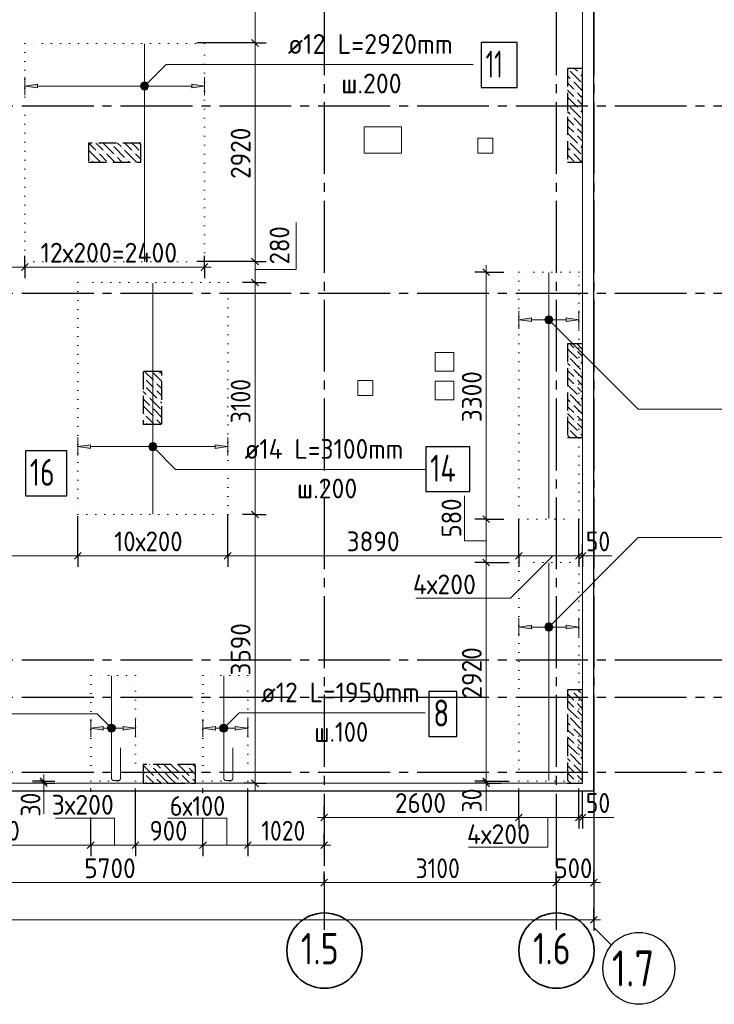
# Model space of a CAD drawing. Header units: millimetres. Extents: x 0 to 50400, y -244 to 35640.
# Tile 9 of 14: x 26147 to 35426, y 7360 to 20513. Entities that reach past the tile are written whole.
import ezdxf

# ---------------------------------------------------------------- set-up
doc = ezdxf.new("R2010")
doc.units = ezdxf.units.MM
for name, pattern in [('______2', [324, 240, -84]), ('______5', [1320, 960, -120, 120, -120]), ('______9', [120, 0, -120])]:
    doc.linetypes.add(name, pattern=pattern)
for name, color, linetype, lineweight in [('Standard', 7, 'Continuous', 25), ('ЖБ Перекрытие верхний уровень', 7, 'Continuous', 35), ('ЖБ Пилон', 7, 'Continuous', 35), ('Общий01', 7, 'Continuous', 13), ('Позиционная метка номер позиции', 7, 'Continuous', 13), ('Размерная линия_ общее', 7, 'Continuous', 13), ('Тени', 7, 'Continuous', 13)]:
    doc.layers.add(name, color=color, linetype=linetype, lineweight=lineweight)
doc.layers.add('Оси', color=7, linetype='______5', true_color=0x656565)
doc.styles.add('ISOCPEUR', font='txt')

msp = doc.modelspace()

# ---------------------------------------------------------------- hatches: boundary and pattern name
at = {"linetype": 'Continuous', "lineweight": 13, "transparency": 33554687}
for points in [[(26383, 19603), (26215, 19627), (26383, 19651)], [(32983, 16481), (32815, 16505), (32983, 16529)], [(27093, 14786), (26925, 14810), (27093, 14834)], [(32983, 12376), (32815, 12400), (32983, 12424)], [(27263, 11024), (27095, 11048), (27263, 11072)], [(28763, 11024), (28595, 11048), (28763, 11072)]]:
    msp.add_hatch(color=7, dxfattribs=at).paths.add_polyline_path(points, flags=16)
for points in [[(28447, 19603), (28615, 19627), (28447, 19651)], [(33447, 16481), (33615, 16505), (33447, 16529)], [(28757, 14786), (28925, 14810), (28757, 14834)], [(33447, 12376), (33615, 12400), (33447, 12424)], [(27527, 11024), (27695, 11048), (27527, 11072)], [(29027, 11024), (29195, 11048), (29027, 11072)]]:
    msp.add_hatch(color=7, dxfattribs=at).paths.add_polyline_path(points)
at = {"layer": 'ЖБ Пилон', "linetype": 'Continuous', "lineweight": -3, "transparency": 33554687}
for points in [[(33471, 19849), (33476, 19854), (33480, 19849), (33476, 19845)], [(33471, 19849), (33476, 19854), (33480, 19849), (33476, 19845)], [(33615, 19801), (33620, 19806), (33624, 19801), (33620, 19796)], [(33615, 19801), (33620, 19806), (33624, 19801), (33620, 19796)], [(33519, 19705), (33524, 19710), (33528, 19705), (33524, 19701)], [(33519, 19705), (33524, 19710), (33528, 19705), (33524, 19701)], [(33663, 19657), (33665, 19659), (33665, 19655)], [(33663, 19657), (33665, 19659), (33665, 19655)], [(33567, 19561), (33572, 19566), (33576, 19561), (33572, 19556)], [(33567, 19561), (33572, 19566), (33576, 19561), (33572, 19556)], [(33567, 19465), (33572, 19470), (33576, 19465), (33572, 19461)], [(33567, 19465), (33572, 19470), (33576, 19465), (33572, 19461)], [(33471, 19369), (33476, 19374), (33480, 19369), (33476, 19365)], [(33471, 19369), (33476, 19374), (33480, 19369), (33476, 19365)], [(33519, 19225), (33524, 19230), (33528, 19225), (33524, 19221)], [(33519, 19225), (33524, 19230), (33528, 19225), (33524, 19221)], [(33615, 19321), (33620, 19326), (33624, 19321), (33620, 19316)], [(33615, 19321), (33620, 19326), (33624, 19321), (33620, 19316)], [(33567, 19081), (33572, 19086), (33576, 19081), (33572, 19076)], [(33567, 19081), (33572, 19086), (33576, 19081), (33572, 19076)], [(33663, 19177), (33665, 19179), (33665, 19175)], [(33663, 19177), (33665, 19179), (33665, 19175)], [(33567, 18985), (33572, 18990), (33576, 18985), (33572, 18981)], [(33567, 18985), (33572, 18990), (33576, 18985), (33572, 18981)], [(27375, 18841), (27380, 18846), (27384, 18841), (27380, 18836)], [(33471, 18889), (33476, 18894), (33480, 18889), (33476, 18885)], [(33471, 18889), (33476, 18894), (33480, 18889), (33476, 18885)], [(33615, 18841), (33620, 18846), (33624, 18841), (33620, 18836)], [(33615, 18841), (33620, 18846), (33624, 18841), (33620, 18836)], [(27183, 18745), (27188, 18750), (27192, 18745), (27188, 18741)], [(27279, 18745), (27284, 18750), (27288, 18745), (27284, 18741)], [(27423, 18697), (27428, 18702), (27432, 18697), (27428, 18692)], [(27519, 18793), (27524, 18798), (27528, 18793), (27524, 18788)], [(27663, 18745), (27668, 18750), (27672, 18745), (27668, 18741)], [(27759, 18745), (27764, 18750), (27765, 18749), (27765, 18742), (27764, 18741)], [(33519, 18745), (33524, 18750), (33528, 18745), (33524, 18741)], [(33519, 18745), (33524, 18750), (33528, 18745), (33524, 18741)], [(33663, 18697), (33665, 18699), (33665, 18695)], [(33663, 18697), (33665, 18699), (33665, 18695)], [(27087, 18649), (27092, 18654), (27096, 18649), (27092, 18645)], [(27567, 18649), (27572, 18654), (27576, 18649), (27572, 18645)], [(33567, 16105), (33572, 16110), (33576, 16105), (33572, 16101)], [(33567, 16105), (33572, 16110), (33576, 16105), (33572, 16101)], [(33471, 16009), (33476, 16014), (33480, 16009), (33476, 16005)], [(33471, 16009), (33476, 16014), (33480, 16009), (33476, 16005)], [(33615, 15961), (33620, 15966), (33624, 15961), (33620, 15956)], [(33615, 15961), (33620, 15966), (33624, 15961), (33620, 15956)], [(33519, 15865), (33524, 15870), (33528, 15865), (33524, 15861)], [(33519, 15865), (33524, 15870), (33528, 15865), (33524, 15861)], [(33663, 15817), (33665, 15819), (33665, 15815)], [(33663, 15817), (33665, 15819), (33665, 15815)], [(27807, 15721), (27812, 15726), (27816, 15721), (27812, 15716)], [(27951, 15673), (27956, 15678), (27960, 15673), (27956, 15668)], [(33567, 15721), (33572, 15726), (33576, 15721), (33572, 15716)], [(33567, 15721), (33572, 15726), (33576, 15721), (33572, 15716)], [(27807, 15625), (27812, 15630), (27816, 15625), (27812, 15621)], [(27951, 15577), (27956, 15582), (27960, 15577), (27956, 15572)], [(33471, 15529), (33476, 15534), (33480, 15529), (33476, 15525)], [(33471, 15529), (33476, 15534), (33480, 15529), (33476, 15525)], [(33567, 15625), (33572, 15630), (33576, 15625), (33572, 15621)], [(33567, 15625), (33572, 15630), (33576, 15625), (33572, 15621)], [(27855, 15481), (27860, 15486), (27864, 15481), (27860, 15476)], [(27999, 15433), (28004, 15438), (28008, 15433), (28004, 15428)], [(33519, 15385), (33524, 15390), (33528, 15385), (33524, 15381)], [(33519, 15385), (33524, 15390), (33528, 15385), (33524, 15381)], [(33615, 15481), (33620, 15486), (33624, 15481), (33620, 15476)], [(33615, 15481), (33620, 15486), (33624, 15481), (33620, 15476)], [(27903, 15337), (27908, 15342), (27912, 15337), (27908, 15332)], [(33663, 15337), (33665, 15339), (33665, 15335)], [(33663, 15337), (33665, 15339), (33665, 15335)], [(27807, 15241), (27812, 15246), (27816, 15241), (27812, 15236)], [(27807, 15145), (27812, 15150), (27816, 15145), (27812, 15141)], [(27951, 15193), (27956, 15198), (27960, 15193), (27956, 15188)], [(33567, 15241), (33572, 15246), (33576, 15241), (33572, 15236)], [(33567, 15241), (33572, 15246), (33576, 15241), (33572, 15236)], [(33567, 15145), (33572, 15150), (33576, 15145), (33572, 15141)], [(33567, 15145), (33572, 15150), (33576, 15145), (33572, 15141)], [(33471, 15049), (33476, 15054), (33480, 15049), (33476, 15045)], [(33471, 15049), (33476, 15054), (33480, 15049), (33476, 15045)], [(33615, 15001), (33620, 15006), (33624, 15001), (33620, 14996)], [(33615, 15001), (33620, 15006), (33624, 15001), (33620, 14996)], [(33519, 11545), (33524, 11550), (33528, 11545), (33524, 11540)], [(33519, 11545), (33524, 11550), (33528, 11545), (33524, 11540)], [(33663, 11497), (33665, 11499), (33665, 11495)], [(33663, 11497), (33665, 11499), (33665, 11495)], [(33567, 11401), (33572, 11406), (33576, 11401), (33572, 11396)], [(33567, 11401), (33572, 11406), (33576, 11401), (33572, 11396)], [(33471, 11209), (33476, 11214), (33480, 11209), (33476, 11205)], [(33471, 11209), (33476, 11214), (33480, 11209), (33476, 11205)], [(33567, 11305), (33572, 11310), (33576, 11305), (33572, 11300)], [(33567, 11305), (33572, 11310), (33576, 11305), (33572, 11300)], [(33519, 11065), (33524, 11070), (33528, 11065), (33524, 11060)], [(33519, 11065), (33524, 11070), (33528, 11065), (33524, 11060)], [(33615, 11161), (33620, 11166), (33624, 11161), (33620, 11156)], [(33615, 11161), (33620, 11166), (33624, 11161), (33620, 11156)], [(33567, 10921), (33572, 10926), (33576, 10921), (33572, 10916)], [(33567, 10921), (33572, 10926), (33576, 10921), (33572, 10916)], [(33663, 11017), (33665, 11019), (33665, 11015)], [(33663, 11017), (33665, 11019), (33665, 11015)], [(33567, 10825), (33572, 10830), (33576, 10825), (33572, 10820)], [(33567, 10825), (33572, 10830), (33576, 10825), (33572, 10820)], [(33471, 10729), (33476, 10734), (33480, 10729), (33476, 10725)], [(33471, 10729), (33476, 10734), (33480, 10729), (33476, 10725)], [(33615, 10681), (33620, 10686), (33624, 10681), (33620, 10676)], [(33615, 10681), (33620, 10686), (33624, 10681), (33620, 10676)], [(27903, 10537), (27908, 10542), (27912, 10537), (27908, 10532)], [(28383, 10537), (28388, 10542), (28392, 10537), (28388, 10532)], [(33519, 10585), (33524, 10590), (33528, 10585), (33524, 10580)], [(33519, 10585), (33524, 10590), (33528, 10585), (33524, 10580)], [(33663, 10537), (33665, 10539), (33665, 10535)], [(33663, 10537), (33665, 10539), (33665, 10535)], [(27807, 10441), (27812, 10446), (27816, 10441), (27812, 10436)], [(27951, 10393), (27956, 10398), (27960, 10393), (27956, 10388)], [(28047, 10489), (28052, 10494), (28056, 10489), (28052, 10485)], [(28287, 10441), (28292, 10446), (28296, 10441), (28292, 10436)], [(28431, 10393), (28436, 10398), (28440, 10393), (28436, 10388)], [(33567, 10441), (33572, 10446), (33576, 10441), (33572, 10436)], [(33567, 10441), (33572, 10446), (33576, 10441), (33572, 10436)], [(27807, 10345), (27812, 10350), (27816, 10345), (27812, 10340)], [(28287, 10345), (28292, 10350), (28296, 10345), (28292, 10340)], [(33567, 10345), (33572, 10350), (33576, 10345), (33572, 10340)], [(33567, 10345), (33572, 10350), (33576, 10345), (33572, 10340)]]:
    msp.add_hatch(color=7, dxfattribs=at).paths.add_polyline_path(points, flags=16)
at = {"layer": 'Позиционная метка номер позиции', "linetype": 'Continuous', "lineweight": 13, "transparency": 33554687}
for points in [[(27763, 19640), (27853, 19588), (27777, 19665)], [(27763, 19613), (27829, 19575), (27763, 19640)], [(27763, 19640), (27829, 19575), (27853, 19588)], [(27801, 19575), (27763, 19613), (27777, 19588)], [(27763, 19613), (27801, 19575), (27829, 19575)], [(27777, 19665), (27867, 19613), (27801, 19678)], [(27777, 19665), (27853, 19588), (27867, 19613)], [(27801, 19678), (27867, 19613), (27867, 19640)], [(27801, 19678), (27867, 19640), (27829, 19678)], [(27829, 19678), (27867, 19640), (27853, 19665)], [(33163, 16519), (33201, 16557), (33177, 16543)], [(33201, 16557), (33163, 16519), (33163, 16491)], [(33201, 16557), (33163, 16491), (33229, 16557)], [(33229, 16557), (33163, 16491), (33177, 16467)], [(33229, 16557), (33177, 16467), (33253, 16543)], [(33253, 16543), (33177, 16467), (33201, 16453)], [(33253, 16543), (33201, 16453), (33267, 16519)], [(33267, 16519), (33201, 16453), (33229, 16453)], [(33267, 16519), (33229, 16453), (33267, 16491)], [(33267, 16491), (33229, 16453), (33253, 16467)], [(27873, 14824), (27911, 14862), (27887, 14848)], [(27911, 14862), (27873, 14824), (27873, 14797)], [(27911, 14862), (27873, 14797), (27939, 14862)], [(27939, 14862), (27873, 14797), (27887, 14772)], [(27939, 14862), (27887, 14772), (27963, 14848)], [(27963, 14848), (27887, 14772), (27911, 14758)], [(27963, 14848), (27911, 14758), (27977, 14824)], [(27977, 14824), (27911, 14758), (27939, 14758)], [(27977, 14824), (27939, 14758), (27977, 14797)], [(27977, 14797), (27939, 14758), (27963, 14772)], [(33163, 12414), (33253, 12362), (33177, 12438)], [(33163, 12386), (33229, 12348), (33163, 12414)], [(33163, 12414), (33229, 12348), (33253, 12362)], [(33201, 12348), (33163, 12386), (33177, 12362)], [(33163, 12386), (33201, 12348), (33229, 12348)], [(33177, 12438), (33267, 12386), (33201, 12452)], [(33177, 12438), (33253, 12362), (33267, 12386)], [(33201, 12452), (33267, 12386), (33267, 12414)], [(33201, 12452), (33267, 12414), (33229, 12452)], [(33229, 12452), (33267, 12414), (33253, 12438)], [(27334, 11010), (27386, 11100), (27320, 11034)], [(27320, 11034), (27386, 11100), (27358, 11100)], [(27320, 11034), (27358, 11100), (27320, 11061)], [(27320, 11061), (27358, 11100), (27334, 11086)], [(27334, 11010), (27386, 11100), (27320, 11034)], [(27320, 11034), (27386, 11100), (27358, 11100)], [(27320, 11034), (27358, 11100), (27320, 11061)], [(27320, 11061), (27358, 11100), (27334, 11086)], [(27334, 11010), (27410, 11086), (27386, 11100)], [(27334, 11010), (27410, 11086), (27386, 11100)], [(27358, 10996), (27410, 11086), (27334, 11010)], [(27358, 10996), (27410, 11086), (27334, 11010)], [(27358, 10996), (27424, 11061), (27410, 11086)], [(27358, 10996), (27424, 11061), (27410, 11086)], [(27386, 10996), (27424, 11061), (27358, 10996)], [(27386, 10996), (27424, 11061), (27358, 10996)], [(27386, 10996), (27424, 11034), (27424, 11061)], [(27386, 10996), (27424, 11034), (27424, 11061)], [(28820, 11061), (28910, 11010), (28834, 11086)], [(28820, 11034), (28886, 10996), (28820, 11061)], [(28820, 11061), (28886, 10996), (28910, 11010)], [(28834, 11086), (28924, 11034), (28858, 11100)], [(28834, 11086), (28910, 11010), (28924, 11034)], [(28858, 11100), (28924, 11034), (28924, 11061)], [(28858, 11100), (28924, 11061), (28886, 11100)], [(28886, 11100), (28924, 11061), (28910, 11086)], [(27424, 11034), (27386, 10996), (27410, 11010)], [(27424, 11034), (27386, 10996), (27410, 11010)], [(28858, 10996), (28820, 11034), (28834, 11010)], [(28820, 11034), (28858, 10996), (28886, 10996)]]:
    msp.add_hatch(color=7, dxfattribs=at).paths.add_polyline_path(points)

# ---------------------------------------------------------------- linework, layer by layer
at = {"color": 7, "linetype": 'Continuous', "lineweight": 18, "transparency": 33554687}
for p, q in [((27815, 20191), (27815, 17283)), ((33215, 17136), (33215, 13848)), ((27925, 16995), (27925, 13909)), ((33215, 10348), (33215, 13256))]:
    msp.add_line(p, q, dxfattribs=at)
at = {"color": 251, "linetype": 'Continuous', "lineweight": 13, "true_color": 0x494949, "transparency": 33554687}
for p, q in [((26215, 19627), (26215, 19747)), ((28615, 19627), (28615, 19747)), ((26215, 19627), (26383, 19651)), ((26383, 19603), (26215, 19627)), ((26215, 19627), (26215, 19507)), ((26215, 19627), (26215, 19627)), ((26383, 19651), (26383, 19603)), ((26383, 19627), (28447, 19627)), ((28615, 19627), (28447, 19651)), ((28447, 19651), (28447, 19603)), ((28447, 19603), (28615, 19627)), ((28615, 19627), (28615, 19507)), ((28615, 19627), (28615, 19627)), ((32815, 16505), (32815, 16625)), ((33615, 16505), (33615, 16625)), ((32815, 16505), (32983, 16529)), ((32983, 16481), (32815, 16505)), ((32815, 16505), (32815, 16385)), ((32815, 16505), (32815, 16505)), ((32983, 16529), (32983, 16481)), ((32983, 16505), (33447, 16505)), ((33615, 16505), (33447, 16529)), ((33447, 16529), (33447, 16481)), ((33447, 16481), (33615, 16505)), ((33615, 16505), (33615, 16385)), ((33615, 16505), (33615, 16505)), ((26925, 14810), (26925, 14930)), ((28925, 14810), (28925, 14930)), ((26925, 14810), (27093, 14834)), ((27093, 14786), (26925, 14810)), ((26925, 14810), (26925, 14690)), ((26925, 14810), (26925, 14810)), ((27093, 14834), (27093, 14786)), ((27093, 14810), (28757, 14810)), ((28925, 14810), (28757, 14834)), ((28757, 14834), (28757, 14786)), ((28757, 14786), (28925, 14810)), ((28925, 14810), (28925, 14690)), ((28925, 14810), (28925, 14810)), ((32815, 12400), (32815, 12520)), ((33615, 12400), (33615, 12520)), ((32815, 12400), (32983, 12424)), ((32983, 12376), (32815, 12400)), ((32815, 12400), (32815, 12280)), ((32815, 12400), (32815, 12400)), ((32983, 12424), (32983, 12376)), ((32983, 12400), (33447, 12400)), ((33615, 12400), (33447, 12424)), ((33447, 12424), (33447, 12376)), ((33447, 12376), (33615, 12400)), ((33615, 12400), (33615, 12280)), ((33615, 12400), (33615, 12400)), ((27095, 11048), (27095, 11168)), ((27095, 11048), (27263, 11072)), ((27263, 11072), (27263, 11024)), ((27695, 11048), (27527, 11072)), ((27527, 11072), (27527, 11024)), ((27695, 11048), (27695, 11168)), ((28595, 11048), (28595, 11168)), ((28595, 11048), (28763, 11072)), ((28763, 11072), (28763, 11024)), ((29195, 11048), (29027, 11072)), ((29027, 11072), (29027, 11024)), ((29195, 11048), (29195, 11168)), ((27263, 11024), (27095, 11048)), ((27095, 11048), (27095, 10928)), ((27095, 11048), (27095, 11048)), ((27263, 11048), (27527, 11048)), ((27527, 11024), (27695, 11048)), ((27695, 11048), (27695, 10928)), ((27695, 11048), (27695, 11048)), ((28763, 11024), (28595, 11048)), ((28595, 11048), (28595, 10928)), ((28595, 11048), (28595, 11048)), ((28763, 11048), (29027, 11048)), ((29027, 11024), (29195, 11048)), ((29195, 11048), (29195, 10928)), ((29195, 11048), (29195, 11048))]:
    msp.add_line(p, q, dxfattribs=at)
at = {"color": 7, "linetype": 'Continuous', "lineweight": 25, "transparency": 33554687}
for points in [[(32312, 19607), (32792, 19607), (32792, 20207), (32312, 20207), (32312, 19607)], [(26223, 14154), (26775, 14154), (26775, 14754), (26223, 14754), (26223, 14154)], [(31570, 14209), (32158, 14209), (32158, 14809), (31570, 14809), (31570, 14209)], [(31612, 10938), (31984, 10938), (31984, 11538), (31612, 11538), (31612, 10938)]]:
    msp.add_lwpolyline(points, dxfattribs=at)
at = {"color": 7, "linetype": 'Continuous', "lineweight": 18, "transparency": 33554687}
for points in [[(27495, 10786), (27495, 10383), (27494, 10376), (27492, 10370), (27489, 10364), (27485, 10359), (27480, 10355), (27474, 10351), (27467, 10349), (27461, 10348), (27407, 10348), (27400, 10349), (27394, 10351), (27388, 10355), (27383, 10359), (27379, 10364), (27375, 10370), (27373, 10376), (27372, 10383), (27372, 11747)], [(28995, 10786), (28995, 10383), (28994, 10376), (28992, 10370), (28989, 10364), (28985, 10359), (28980, 10355), (28974, 10351), (28967, 10349), (28961, 10348), (28907, 10348), (28900, 10349), (28894, 10351), (28888, 10355), (28883, 10359), (28879, 10364), (28875, 10370), (28873, 10376), (28872, 10383), (28872, 11747)]]:
    msp.add_lwpolyline(points, dxfattribs=at)
at = {"layer": 'Standard', "color": 254, "linetype": 'Continuous', "lineweight": -3, "true_color": 0xc4c4ff, "transparency": 33554687}
msp.add_lwpolyline([(8915, 10212), (33818, 10212), (33818, 32712), (8915, 32712), (8915, 10212)], dxfattribs=at)
at = {"layer": 'ЖБ Перекрытие верхний уровень', "color": 7, "linetype": 'Continuous', "lineweight": 18, "transparency": 33554687}
for p, q in [((33665, 10312), (33665, 22312)), ((31249, 19082), (30749, 19082)), ((30749, 19082), (30749, 18732)), ((31249, 18732), (31249, 19082)), ((32465, 18932), (32265, 18932)), ((32265, 18932), (32265, 18732)), ((32465, 18732), (32465, 18932)), ((30749, 18732), (31249, 18732)), ((32265, 18732), (32465, 18732)), ((31948, 16069), (31698, 16069)), ((31698, 16069), (31698, 15819)), ((31948, 15819), (31948, 16069)), ((31698, 15819), (31948, 15819)), ((30865, 15692), (30665, 15692)), ((30665, 15692), (30665, 15492)), ((30865, 15492), (30865, 15692)), ((31948, 15685), (31698, 15685)), ((31698, 15685), (31698, 15435)), ((31948, 15435), (31948, 15685)), ((30665, 15492), (30865, 15492)), ((31698, 15435), (31948, 15435)), ((15765, 10312), (33665, 10312))]:
    msp.add_line(p, q, dxfattribs=at)
at = {"layer": 'ЖБ Пилон', "color": 253, "linetype": '______2', "lineweight": -3, "true_color": 0xa0a0a0, "transparency": 33554687}
for p, q in [((33665, 19862), (33465, 19862)), ((33465, 19862), (33465, 18612)), ((33665, 19862), (33465, 19862)), ((33465, 19862), (33465, 18612)), ((33665, 18612), (33665, 19862)), ((33665, 18612), (33665, 19862)), ((27765, 18862), (27065, 18862)), ((27065, 18862), (27065, 18612)), ((27765, 18612), (27765, 18862)), ((27065, 18612), (27765, 18612)), ((33465, 18612), (33665, 18612)), ((33465, 18612), (33665, 18612)), ((33665, 16182), (33465, 16182)), ((33465, 16182), (33465, 14932)), ((33665, 16182), (33465, 16182)), ((33465, 16182), (33465, 14932)), ((33665, 14932), (33665, 16182)), ((33665, 14932), (33665, 16182)), ((28045, 15812), (27795, 15812)), ((27795, 15812), (27795, 15112)), ((28045, 15112), (28045, 15812)), ((27795, 15112), (28045, 15112)), ((33465, 14932), (33665, 14932)), ((33465, 14932), (33665, 14932)), ((33665, 11562), (33465, 11562)), ((33465, 11562), (33465, 10312)), ((33665, 11562), (33465, 11562)), ((33465, 11562), (33465, 10312)), ((33665, 10312), (33665, 11562)), ((33665, 10312), (33665, 11562)), ((28495, 10562), (27795, 10562)), ((27795, 10562), (27795, 10312)), ((28495, 10312), (28495, 10562)), ((27795, 10312), (28495, 10312)), ((33465, 10312), (33665, 10312)), ((33465, 10312), (33665, 10312))]:
    msp.add_line(p, q, dxfattribs=at)
at = {"layer": 'ЖБ Пилон', "color": 253, "linetype": 'Continuous', "lineweight": -3, "true_color": 0xa0a0a0, "transparency": 33554687}
for p, q in [((33558, 19862), (33596, 19825)), ((33558, 19862), (33596, 19825)), ((33654, 19862), (33665, 19852)), ((33654, 19862), (33665, 19852)), ((33500, 19729), (33465, 19764)), ((33500, 19729), (33465, 19764)), ((33500, 19825), (33644, 19681)), ((33500, 19825), (33644, 19681)), ((33644, 19777), (33665, 19756)), ((33644, 19777), (33665, 19756)), ((33465, 19668), (33548, 19585)), ((33465, 19668), (33548, 19585)), ((33548, 19681), (33665, 19564)), ((33548, 19681), (33665, 19564)), ((33465, 19572), (33548, 19489)), ((33465, 19572), (33548, 19489)), ((33465, 19476), (33596, 19345)), ((33465, 19476), (33596, 19345)), ((33644, 19489), (33596, 19537)), ((33644, 19489), (33596, 19537)), ((33665, 19468), (33644, 19489)), ((33665, 19468), (33644, 19489)), ((33500, 19345), (33644, 19201)), ((33500, 19345), (33644, 19201)), ((33596, 19441), (33665, 19372)), ((33596, 19441), (33665, 19372)), ((33500, 19249), (33465, 19284)), ((33500, 19249), (33465, 19284)), ((33644, 19297), (33665, 19276)), ((33644, 19297), (33665, 19276)), ((33465, 19188), (33548, 19105)), ((33465, 19188), (33548, 19105)), ((33465, 19092), (33548, 19009)), ((33465, 19092), (33548, 19009)), ((33548, 19201), (33665, 19084)), ((33548, 19201), (33665, 19084)), ((33465, 18996), (33596, 18865)), ((33465, 18996), (33596, 18865)), ((33644, 19009), (33596, 19057)), ((33644, 19009), (33596, 19057)), ((33596, 18961), (33665, 18892)), ((33596, 18961), (33665, 18892)), ((33665, 18988), (33644, 19009)), ((33665, 18988), (33644, 19009)), ((27070, 18862), (27164, 18769)), ((27212, 18817), (27166, 18862)), ((27260, 18769), (27212, 18817)), ((27262, 18862), (27404, 18721)), ((27404, 18817), (27548, 18673)), ((27454, 18862), (27500, 18817)), ((27550, 18862), (27644, 18769)), ((27692, 18817), (27646, 18862)), ((27740, 18769), (27692, 18817)), ((27742, 18862), (27765, 18840)), ((33500, 18865), (33644, 18721)), ((33500, 18865), (33644, 18721)), ((33644, 18817), (33665, 18796)), ((33644, 18817), (33665, 18796)), ((27212, 18625), (27068, 18769)), ((27212, 18721), (27308, 18625)), ((27308, 18721), (27417, 18612)), ((27692, 18625), (27548, 18769)), ((27692, 18721), (27765, 18648)), ((33500, 18769), (33465, 18804)), ((33500, 18769), (33465, 18804)), ((33465, 18708), (33548, 18625)), ((33465, 18708), (33548, 18625)), ((33548, 18721), (33657, 18612)), ((33548, 18721), (33657, 18612)), ((27065, 18676), (27068, 18673)), ((27116, 18625), (27128, 18612)), ((27212, 18625), (27224, 18612)), ((27512, 18612), (27452, 18673)), ((27596, 18625), (27608, 18612)), ((27692, 18625), (27704, 18612)), ((33494, 16182), (33548, 16129)), ((33494, 16182), (33548, 16129)), ((33465, 16116), (33596, 15985)), ((33465, 16116), (33596, 15985)), ((33644, 16129), (33596, 16177)), ((33644, 16129), (33596, 16177)), ((33596, 16081), (33665, 16012)), ((33596, 16081), (33665, 16012)), ((33665, 16108), (33644, 16129)), ((33665, 16108), (33644, 16129)), ((33500, 15889), (33465, 15924)), ((33500, 15889), (33465, 15924)), ((33500, 15985), (33644, 15841)), ((33500, 15985), (33644, 15841)), ((33644, 15937), (33665, 15916)), ((33644, 15937), (33665, 15916)), ((27816, 15812), (27932, 15697)), ((28045, 15680), (27932, 15793)), ((28009, 15812), (28028, 15793)), ((33465, 15828), (33548, 15745)), ((33465, 15828), (33548, 15745)), ((33548, 15841), (33665, 15724)), ((33548, 15841), (33665, 15724)), ((27884, 15649), (27836, 15697)), ((33465, 15732), (33548, 15649)), ((33465, 15732), (33548, 15649)), ((33644, 15649), (33596, 15697)), ((33644, 15649), (33596, 15697)), ((27795, 15546), (27836, 15505)), ((27836, 15601), (27980, 15457)), ((27932, 15601), (27884, 15649)), ((27980, 15649), (28045, 15584)), ((27980, 15553), (28045, 15488)), ((33465, 15636), (33596, 15505)), ((33465, 15636), (33596, 15505)), ((33596, 15601), (33665, 15532)), ((33596, 15601), (33665, 15532)), ((33665, 15628), (33644, 15649)), ((33665, 15628), (33644, 15649)), ((27795, 15450), (27884, 15361)), ((27884, 15457), (28028, 15313)), ((28045, 15392), (28028, 15409)), ((33500, 15409), (33465, 15444)), ((33500, 15409), (33465, 15444)), ((33500, 15505), (33644, 15361)), ((33500, 15505), (33644, 15361)), ((33644, 15457), (33665, 15436)), ((33644, 15457), (33665, 15436)), ((27795, 15354), (27932, 15217)), ((28045, 15200), (27932, 15313)), ((33465, 15348), (33548, 15265)), ((33465, 15348), (33548, 15265)), ((33548, 15361), (33665, 15244)), ((33548, 15361), (33665, 15244)), ((27884, 15169), (27836, 15217)), ((27932, 15121), (27884, 15169)), ((27980, 15169), (28036, 15112)), ((33465, 15252), (33548, 15169)), ((33465, 15252), (33548, 15169)), ((33465, 15156), (33596, 15025)), ((33465, 15156), (33596, 15025)), ((33644, 15169), (33596, 15217)), ((33644, 15169), (33596, 15217)), ((33665, 15148), (33644, 15169)), ((33665, 15148), (33644, 15169)), ((27836, 15121), (27844, 15112)), ((33500, 15025), (33592, 14932)), ((33500, 15025), (33592, 14932)), ((33596, 15121), (33665, 15052)), ((33596, 15121), (33665, 15052)), ((33496, 14932), (33465, 14964)), ((33496, 14932), (33465, 14964)), ((33644, 14977), (33665, 14956)), ((33644, 14977), (33665, 14956)), ((33465, 11508), (33548, 11425)), ((33465, 11508), (33548, 11425)), ((33548, 11521), (33665, 11404)), ((33548, 11521), (33665, 11404)), ((33602, 11562), (33644, 11521)), ((33602, 11562), (33644, 11521)), ((33465, 11412), (33548, 11329)), ((33465, 11412), (33548, 11329)), ((33465, 11316), (33596, 11185)), ((33465, 11316), (33596, 11185)), ((33644, 11329), (33596, 11377)), ((33644, 11329), (33596, 11377)), ((33665, 11308), (33644, 11329)), ((33665, 11308), (33644, 11329)), ((33500, 11185), (33644, 11041)), ((33500, 11185), (33644, 11041)), ((33596, 11281), (33665, 11212)), ((33596, 11281), (33665, 11212)), ((33500, 11089), (33465, 11124)), ((33500, 11089), (33465, 11124)), ((33644, 11137), (33665, 11116)), ((33644, 11137), (33665, 11116)), ((33465, 11028), (33548, 10945)), ((33465, 11028), (33548, 10945)), ((33465, 10932), (33548, 10849)), ((33465, 10932), (33548, 10849)), ((33548, 11041), (33665, 10924)), ((33548, 11041), (33665, 10924)), ((33465, 10836), (33596, 10705)), ((33465, 10836), (33596, 10705)), ((33644, 10849), (33596, 10897)), ((33644, 10849), (33596, 10897)), ((33596, 10801), (33665, 10732)), ((33596, 10801), (33665, 10732)), ((33665, 10828), (33644, 10849)), ((33665, 10828), (33644, 10849)), ((33500, 10705), (33644, 10561)), ((33500, 10705), (33644, 10561)), ((33644, 10657), (33665, 10636)), ((33644, 10657), (33665, 10636)), ((27795, 10554), (27932, 10417)), ((27882, 10562), (27884, 10561)), ((27978, 10562), (28028, 10513)), ((28172, 10465), (28074, 10562)), ((28172, 10561), (28268, 10465)), ((28268, 10561), (28412, 10417)), ((28362, 10562), (28364, 10561)), ((28458, 10562), (28495, 10526)), ((33500, 10609), (33465, 10644)), ((33500, 10609), (33465, 10644)), ((33465, 10548), (33548, 10465)), ((33465, 10548), (33548, 10465)), ((33548, 10561), (33665, 10444)), ((33548, 10561), (33665, 10444)), ((27884, 10369), (27836, 10417)), ((28076, 10369), (27932, 10513)), ((28076, 10465), (28172, 10369)), ((28172, 10465), (28268, 10369)), ((28364, 10369), (28316, 10417)), ((28495, 10430), (28412, 10513)), ((33465, 10452), (33548, 10369)), ((33465, 10452), (33548, 10369)), ((33644, 10369), (33596, 10417)), ((33644, 10369), (33596, 10417)), ((27836, 10321), (27844, 10312)), ((27932, 10321), (27884, 10369)), ((27980, 10369), (28036, 10312)), ((28076, 10369), (28132, 10312)), ((28172, 10369), (28228, 10312)), ((28316, 10321), (28324, 10312)), ((28412, 10321), (28364, 10369)), ((28460, 10369), (28495, 10334)), ((33465, 10356), (33508, 10312)), ((33465, 10356), (33508, 10312)), ((33596, 10321), (33604, 10312)), ((33596, 10321), (33604, 10312)), ((33665, 10348), (33644, 10369)), ((33665, 10348), (33644, 10369))]:
    msp.add_line(p, q, dxfattribs=at)
at = {"layer": 'Общий01', "color": 7, "linetype": 'Continuous', "lineweight": 13, "transparency": 33554687}
for p, q in [((29841, 17806), (29841, 17176)), ((29290, 17176), (29841, 17176)), ((33665, 13352), (34055, 13352)), ((26467, 10313), (26467, 9903)), ((32378, 10312), (32378, 9946)), ((33665, 9857), (34085, 9857))]:
    msp.add_line(p, q, dxfattribs=at)
for points in [[(32378, 13551), (32088, 13551), (32088, 14151)], [(33269, 13352), (32704, 12786), (31439, 12786)], [(27414, 9487), (27414, 9845), (26624, 9845)], [(28914, 9487), (28914, 9845), (28124, 9845)], [(33202, 9857), (33202, 9457), (32142, 9457)]]:
    msp.add_lwpolyline(points, dxfattribs=at)
at = {"layer": 'Оси', "color": 8, "linetype": '______5', "lineweight": -3, "transparency": 33554687}
for p, q in [((30215, 32612), (30215, 8356)), ((33315, 32612), (33315, 8356)), ((33815, 32612), (33815, 8356)), ((9015, 19362), (36746, 19362)), ((9015, 16862), (36746, 16862)), ((9015, 11962), (36746, 11962)), ((9015, 11462), (36746, 11462)), ((9015, 10462), (36746, 10462))]:
    msp.add_line(p, q, dxfattribs=at)
at = {"layer": 'Оси', "color": 7, "linetype": 'Continuous', "lineweight": 25, "transparency": 33554687}
for points in [[(34711, 11962), (36711, 11962), (36946, 12197)], [(33815, 10985), (33815, 8385), (34050, 8150)]]:
    msp.add_lwpolyline(points, dxfattribs=at)
at = {"layer": 'Оси', "color": 7, "linetype": 'Continuous', "lineweight": 35, "transparency": 33554687}
for centre in [(30218, 8077), (33318, 8077)]:
    msp.add_circle(centre, 503, dxfattribs=at)
at = {"layer": 'Оси', "color": 7, "linetype": 'Continuous', "lineweight": 25, "transparency": 33554687}
msp.add_circle((34417, 7840), 480, dxfattribs=at)
at = {"layer": 'Позиционная метка номер позиции', "color": 7, "linetype": 'Continuous', "lineweight": 13, "transparency": 33554687}
for p, q in [((27777, 19665), (27777, 19665)), ((27853, 19665), (27853, 19665)), ((27777, 19588), (27777, 19588)), ((27853, 19588), (27853, 19588)), ((33177, 16543), (33177, 16543)), ((33177, 16467), (33177, 16467)), ((33253, 16543), (33253, 16543)), ((33253, 16467), (33253, 16467)), ((27887, 14848), (27887, 14848)), ((27887, 14772), (27887, 14772)), ((27963, 14848), (27963, 14848)), ((27963, 14772), (27963, 14772)), ((33177, 12438), (33177, 12438)), ((33253, 12438), (33253, 12438)), ((33177, 12362), (33177, 12362)), ((33253, 12362), (33253, 12362)), ((27372, 11048), (27181, 11239)), ((27334, 11086), (27334, 11086)), ((27334, 11086), (27334, 11086)), ((27410, 11086), (27410, 11086)), ((27410, 11086), (27410, 11086)), ((28834, 11086), (28834, 11086)), ((28910, 11086), (28910, 11086)), ((27334, 11010), (27334, 11010)), ((27334, 11010), (27334, 11010)), ((27410, 11010), (27410, 11010)), ((27410, 11010), (27410, 11010)), ((28834, 11010), (28834, 11010)), ((28910, 11010), (28910, 11010))]:
    msp.add_line(p, q, dxfattribs=at)
for points in [[(27815, 19627), (28105, 19916), (32204, 19916)], [(33215, 16505), (34410, 15310), (39530, 15310)], [(27925, 14810), (28229, 14506), (31570, 14506)], [(33215, 12400), (34410, 13595), (39700, 13595)], [(27372, 11048), (27181, 11239), (5741, 11239)], [(28872, 11048), (29077, 11253), (31564, 11253)]]:
    msp.add_lwpolyline(points, dxfattribs=at)
for centre in [(27815, 19627), (33215, 16505), (27925, 14810), (33215, 12400), (27372, 11048), (27372, 11048), (28872, 11048)]:
    msp.add_circle(centre, 54, dxfattribs=at)
at = {"layer": 'Размерная линия_ общее', "color": 7, "linetype": 'Continuous', "lineweight": 13, "transparency": 33554687}
for p, q in [((29290, 20202), (29290, 22442)), ((29290, 17282), (29290, 20202)), ((29290, 17002), (29290, 17282)), ((32378, 17142), (32378, 17232)), ((23695, 17209), (26215, 17209)), ((26215, 17209), (28615, 17209)), ((28615, 17209), (28705, 17209)), ((32378, 13842), (32378, 17142)), ((29290, 13902), (29290, 17002)), ((32378, 13262), (32378, 13842)), ((23615, 13352), (26925, 13352)), ((26925, 13352), (28925, 13352)), ((28925, 13352), (32815, 13352)), ((32815, 13352), (33615, 13352)), ((33615, 13352), (33665, 13352)), ((33665, 13352), (33755, 13352)), ((32378, 10342), (32378, 13262)), ((26467, 10342), (26467, 10432)), ((26467, 10313), (26467, 10342)), ((26467, 10313), (26467, 10223)), ((29290, 10312), (29290, 10222)), ((32378, 10312), (32378, 10342)), ((32378, 10312), (32378, 10222)), ((30215, 9857), (30125, 9857)), ((32815, 9857), (33615, 9857)), ((33615, 9857), (33665, 9857)), ((33665, 9857), (33755, 9857)), ((24515, 9487), (27095, 9487)), ((27095, 9487), (27695, 9487)), ((27695, 9487), (28595, 9487)), ((28595, 9487), (29195, 9487)), ((29195, 9487), (30215, 9487)), ((30215, 9487), (30305, 9487)), ((24515, 8985), (30215, 8985)), ((30215, 8985), (33315, 8985)), ((33315, 8985), (33815, 8985)), ((33815, 8985), (33905, 8985)), ((9265, 8490), (33815, 8490)), ((33815, 8490), (33905, 8490))]:
    msp.add_line(p, q, dxfattribs=at)
at = {"layer": 'Размерная линия_ общее', "color": 7, "linetype": 'Continuous', "lineweight": -3, "transparency": 33554687}
for p, q in [((29290, 20202), (29140, 20202)), ((29290, 20202), (29440, 20202)), ((26215, 17209), (26215, 17359)), ((28615, 17209), (28615, 17359)), ((29290, 17282), (29140, 17282)), ((29290, 17282), (29440, 17282)), ((26215, 17209), (26215, 17059)), ((26215, 17209), (26215, 17209)), ((28615, 17209), (28615, 17059)), ((28615, 17209), (28615, 17209)), ((32378, 17142), (32228, 17142)), ((32378, 17142), (32528, 17142)), ((32378, 17142), (32612, 17142)), ((29290, 17002), (29140, 17002)), ((29290, 17002), (29440, 17002)), ((29290, 13902), (29140, 13902)), ((29290, 13902), (29440, 13902)), ((32378, 13842), (32228, 13842)), ((32378, 13842), (32528, 13842)), ((32378, 13842), (32612, 13842)), ((26925, 13352), (26925, 13502)), ((28925, 13352), (28925, 13502)), ((32815, 13352), (32815, 13502)), ((33615, 13352), (33615, 13502)), ((33665, 13352), (33665, 13502)), ((26925, 13352), (26925, 13202)), ((28925, 13352), (28925, 13202)), ((32815, 13352), (32815, 13202)), ((33615, 13352), (33615, 13202)), ((33665, 13352), (33665, 13202)), ((33665, 13352), (33665, 13352)), ((32378, 13262), (32228, 13262)), ((32378, 13262), (32528, 13262)), ((32378, 13262), (32687, 13262)), ((26467, 10342), (26317, 10342)), ((26467, 10313), (26317, 10313)), ((26467, 10313), (26336, 10313)), ((26467, 10342), (26617, 10342)), ((26467, 10342), (26467, 10342)), ((26467, 10313), (26617, 10313)), ((29290, 10312), (29140, 10312)), ((29290, 10312), (29440, 10312)), ((29290, 10312), (29290, 10312)), ((32378, 10342), (32228, 10342)), ((32378, 10312), (32228, 10312)), ((32378, 10342), (32528, 10342)), ((32378, 10312), (32528, 10312)), ((32378, 10312), (32579, 10312)), ((27095, 10198), (27095, 10242)), ((28595, 10181), (28595, 10242)), ((30215, 9857), (30215, 10007)), ((32815, 9857), (32815, 10007)), ((33615, 9857), (33615, 10007)), ((33665, 9857), (33665, 10007)), ((30215, 9857), (30215, 9707)), ((30215, 9857), (30215, 9857)), ((32815, 9857), (32815, 9707)), ((33615, 9857), (33615, 9707)), ((33665, 9857), (33665, 9707)), ((27095, 9487), (27095, 9637)), ((27695, 9487), (27695, 9637)), ((28595, 9487), (28595, 9637)), ((29195, 9487), (29195, 9637)), ((30215, 9487), (30215, 9637)), ((27095, 9487), (27095, 9337)), ((27695, 9487), (27695, 9337)), ((28595, 9487), (28595, 9337)), ((29195, 9487), (29195, 9337)), ((30215, 9487), (30215, 9565)), ((30215, 9487), (30215, 9337)), ((30215, 8985), (30215, 9135)), ((33315, 8985), (33315, 9135)), ((33815, 8985), (33815, 9135)), ((30215, 8985), (30215, 8835)), ((33315, 8985), (33315, 8835)), ((33815, 8985), (33815, 8835)), ((33815, 8490), (33815, 8640)), ((33815, 8490), (33815, 8340)), ((33815, 8490), (33815, 8490))]:
    msp.add_line(p, q, dxfattribs=at)
at = {"layer": 'Размерная линия_ общее', "color": 7, "linetype": 'Continuous', "lineweight": 25, "transparency": 33554687}
for p, q in [((29335, 20157), (29245, 20247)), ((26170, 17164), (26260, 17254)), ((28570, 17164), (28660, 17254)), ((29335, 17237), (29245, 17327)), ((32423, 17097), (32333, 17187)), ((29335, 16957), (29245, 17047)), ((29335, 13857), (29245, 13947)), ((32423, 13797), (32333, 13887)), ((26880, 13307), (26970, 13397)), ((28880, 13307), (28970, 13397)), ((32423, 13217), (32333, 13307)), ((32770, 13307), (32860, 13397)), ((33570, 13307), (33660, 13397)), ((33620, 13307), (33710, 13397)), ((26512, 10297), (26422, 10387)), ((26512, 10268), (26422, 10358)), ((29335, 10267), (29245, 10357)), ((32423, 10297), (32333, 10387)), ((32423, 10267), (32333, 10357)), ((30170, 9812), (30260, 9902)), ((32770, 9812), (32860, 9902)), ((33570, 9812), (33660, 9902)), ((33620, 9812), (33710, 9902)), ((27050, 9442), (27140, 9532)), ((27650, 9442), (27740, 9532)), ((28550, 9442), (28640, 9532)), ((29150, 9442), (29240, 9532)), ((30170, 9442), (30260, 9532)), ((30170, 8940), (30260, 9030)), ((33270, 8940), (33360, 9030)), ((33770, 8940), (33860, 9030)), ((33770, 8445), (33860, 8535))]:
    msp.add_line(p, q, dxfattribs=at)
at = {"layer": 'Размерная линия_ общее', "color": 7, "linetype": 'Continuous', "lineweight": -3, "transparency": 33554687}
for points in [[(29290, 20202), (29270, 20202), (29270, 20202), (29270, 20202), (29270, 20202), (29270, 20202), (29270, 20202), (28515, 20202)], [(29290, 17282), (29270, 17282), (29270, 17282), (29270, 17282), (29270, 17282), (29270, 17282), (29270, 17282), (29270, 17282), (29270, 17282), (28515, 17282)], [(29290, 17002), (29270, 17002), (29270, 17002), (29270, 17002), (29270, 17002), (29270, 17002), (29270, 17002), (29270, 17002), (29270, 17002), (29125, 17002)], [(26925, 13352), (26925, 13372), (26925, 13372), (26925, 13372), (26925, 13372), (26925, 13372), (26925, 13372), (26925, 13879)], [(28925, 13352), (28925, 13372), (28925, 13372), (28925, 13372), (28925, 13372), (28925, 13896)], [(29290, 13902), (29270, 13902), (29270, 13902), (29270, 13902), (29270, 13902), (29270, 13902), (29270, 13902), (29270, 13902), (29270, 13902), (29270, 13902), (29270, 13902), (29125, 13902)], [(32815, 13352), (32815, 13372), (32815, 13372), (32815, 13842)], [(33615, 13352), (33615, 13372), (33615, 13372), (33615, 13842)], [(32378, 10342), (32678, 10342), (32678, 10342), (32687, 10342)], [(27695, 9487), (27695, 9507), (27695, 9507), (27695, 9507), (27695, 9507), (27695, 9828), (27695, 9828), (27695, 10242)], [(29195, 9487), (29195, 9507), (29195, 9507), (29195, 10242)], [(32815, 9857), (32815, 9878), (32815, 9878), (32815, 10242)], [(33615, 9857), (33615, 9878), (33615, 9878), (33615, 10242)], [(33665, 9857), (33665, 9878), (33665, 9878), (33665, 10212)], [(27095, 9487), (27095, 9507), (27095, 9507), (27095, 9507), (27095, 9507), (27095, 9813), (27095, 9813), (27095, 9855)], [(28595, 9487), (28595, 9507), (28595, 9507), (28595, 9838)]]:
    msp.add_lwpolyline(points, dxfattribs=at)
at = {"layer": 'Размерная линия_ общее', "color": 7, "linetype": 'Continuous', "lineweight": 13, "transparency": 33554687}
for points in [[(29290, 10312), (29290, 11672), (29290, 11672), (29290, 12114), (29290, 12114), (29290, 13902)], [(30215, 9857), (31135, 9857), (31135, 9857), (32815, 9857)]]:
    msp.add_lwpolyline(points, dxfattribs=at)
at = {"layer": 'Тени', "color": 7, "linetype": '______9', "lineweight": 13, "transparency": 33554687}
for p, q in [((28615, 20197), (26215, 20197)), ((26215, 20197), (26215, 17277)), ((28615, 17277), (28615, 20197)), ((26215, 17277), (28615, 17277)), ((33615, 17142), (32815, 17142)), ((32815, 17142), (32815, 13842)), ((33615, 13842), (33615, 17142)), ((28925, 17002), (26925, 17002)), ((26925, 17002), (26925, 13902)), ((28925, 13902), (28925, 17002)), ((26925, 13902), (28925, 13902)), ((32815, 13842), (33615, 13842)), ((33615, 13262), (32815, 13262)), ((32815, 13262), (32815, 10342)), ((33615, 10342), (33615, 13262)), ((27695, 11753), (27095, 11753)), ((27095, 11753), (27095, 10342)), ((27695, 10342), (27695, 11753)), ((29195, 11753), (28595, 11753)), ((28595, 11753), (28595, 10342)), ((29195, 10342), (29195, 11753)), ((27095, 10342), (27695, 10342)), ((28595, 10342), (29195, 10342)), ((32815, 10342), (33615, 10342))]:
    msp.add_line(p, q, dxfattribs=at)

# ---------------------------------------------------------------- texts
at = {"color": 7, "linetype": 'Continuous', "lineweight": 13, "transparency": 33554687, "attachment_point": 7, "style": 'ISOCPEUR'}
for s, insert, char_height, width in [('\\W0.96;ø12 L=2920mm ', (29729, 20057), 264, 2580.63), ('\\W0.63;11', (32372, 19739), 360, 472.5), ('\\W0.95;ш.200 ', (30442, 19529), 264, 1154.56), ('\\W0.94;ø12 L=3100mm ', (23911, 14647), 264, 2525.26), ('\\W0.94;ø14 L=3100mm ', (29150, 14647), 264, 2551.79), ('\\W0.75;16', (26283, 14286), 360, 566.75), ('\\W0.76;14', (31630, 14341), 360, 605.48), ('\\W0.95;ш.200 ', (29850, 14119), 264, 1154.55), ('\\W0.94;ø12 L=1950mm ', (29370, 11394), 264, 2525.25), ('\\W0.78;8', (31672, 11070), 360, 391.69), ('\\W0.90;ш.100 ', (30082, 10866), 264, 1095.47)]:
    msp.add_mtext(s, dxfattribs=dict(at, insert=insert, char_height=char_height, width=width))
at = {"layer": 'Оси', "color": 7, "linetype": 'Continuous', "lineweight": 35, "transparency": 33554687, "attachment_point": 7, "style": 'ISOCPEUR'}
for s, insert, char_height, width in [('\\W0.79;1.5', (29903, 7894), 420, 795.3), ('\\W0.79;1.6', (33003, 7894), 420, 795.3), ('\\W0.79;1.7', (34057, 7600), 480, 908.93)]:
    msp.add_mtext(s, dxfattribs=dict(at, insert=insert, char_height=char_height, width=width))
at = {"layer": 'Размерная линия_ общее', "color": 7, "linetype": 'Continuous', "lineweight": 25, "transparency": 33554687, "char_height": 264, "attachment_point": 7, "rotation": 90, "style": 'ISOCPEUR'}
for s, insert, width in [('\\W0.93;2920', (29230, 18386), 861.72), ('\\W0.91;280', (29749, 17244), 674.39), ('\\W0.87;3100', (29230, 15122), 800.28), ('\\W0.93;3300', (32318, 15136), 861.71), ('\\W0.91;580', (32046, 13596), 674.38), ('\\W0.93;3590', (29230, 11751), 861.72), ('\\W0.93;2920', (32318, 11446), 861.71), ('\\W0.87;30', (26424, 9868), 484.72), ('\\W0.87;30', (32318, 9924), 484.71)]:
    msp.add_mtext(s, dxfattribs=dict(at, insert=insert, width=width))
at = {"layer": 'Размерная линия_ общее', "color": 7, "linetype": 'Continuous', "lineweight": 25, "transparency": 33554687, "char_height": 264, "attachment_point": 7, "style": 'ISOCPEUR'}
for s, insert, width in [('\\W0.95;12х200=2400', (26425, 17269), 2130.3), ('\\W0.91;10х200', (27410, 13412), 1175.17), ('\\W0.93;3890', (30514, 13412), 861.72), ('\\W0.87;50', (33710, 13412), 484.72), ('\\W0.95;4х200', (31398, 12838), 1074.68), ('\\W0.95;3х200', (26573, 9894), 1048.04), ('\\W0.89;6х100', (28152, 9877), 988.26), ('\\W0.93;2600', (31159, 9917), 861.73), ('\\W0.87;50', (33710, 9917), 484.72), ('\\W0.93;2580', (25449, 9547), 861.71), ('\\W0.91;900', (27881, 9547), 674.39), ('\\W0.87;1020', (29375, 9547), 800.28), ('\\W0.95;4х200', (32121, 9501), 1074.68), ('\\W0.93;5700', (27009, 9045), 861.71), ('\\W0.87;3100', (31435, 9045), 800.29), ('\\W0.91;500', (33292, 9045), 674.38)]:
    msp.add_mtext(s, dxfattribs=dict(at, insert=insert, width=width))

doc.saveas('drawing.dxf')
